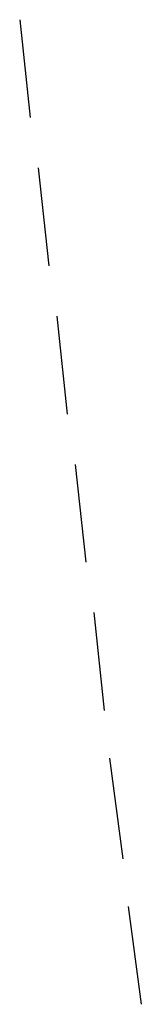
# Model space of a CAD drawing. Header units: feet. Extents: x -79 to 198, y -22 to 181.
# Tile 226 of 256: x 135.467 to 136.08, y 89.204 to 94.164. Entities that reach past the tile are written whole.
import ezdxf

# ---------------------------------------------------------------- set-up
doc = ezdxf.new("R2010")
doc.units = ezdxf.units.FT
doc.layers.add('A-LINEA', color=7, linetype='CONTINUOUS')

msp = doc.modelspace()

# ---------------------------------------------------------------- linework, layer by layer
at = {"layer": 'A-LINEA'}
for p, q in [((135.4667, 94.1644), (135.52, 93.6711)), ((135.56, 93.4178), (135.6133, 92.9244)), ((135.6533, 92.6711), (135.7067, 92.1778)), ((135.7467, 91.9244), (135.8, 91.4311)), ((135.84, 91.1778), (135.8933, 90.6844)), ((135.92, 90.4444), (135.9867, 89.9378)), ((136.0133, 89.6978), (136.08, 89.2044))]:
    msp.add_line(p, q, dxfattribs=at)

doc.saveas('drawing.dxf')
